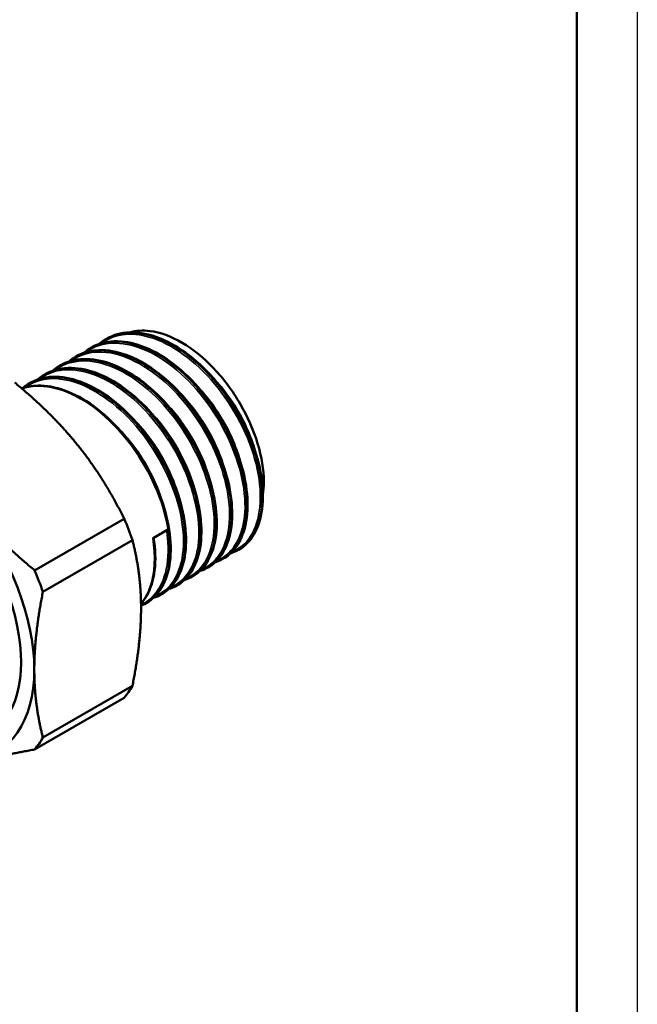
# Model space of a CAD drawing. Header units: millimetres. Extents: x -119 to 741, y -69 to 356.
# Tile 15 of 17: x 159 to 210, y 114 to 195. Entities that reach past the tile are written whole.
import ezdxf

# ---------------------------------------------------------------- set-up
doc = ezdxf.new("R2010")
doc.units = ezdxf.units.MM
for name, color, linetype, lineweight in [('Видимые тонкие (ГОСТ)', 7, 'Continuous', 35), ('Видимый контур (ГОСТ)', 7, 'Continuous', 50), ('Кромка (ГОСТ)', 7, 'Continuous', 50)]:
    doc.layers.add(name, color=color, linetype=linetype, lineweight=lineweight)

# ---------------------------------------------------------------- blocks, each defined once
blk = doc.blocks.new('Рамки ГОСТ_ граница 297x210')
at = {"layer": 'Кромка (ГОСТ)', "lineweight": 25}
blk.add_line((210, 297), (210, 0), dxfattribs=at)
at = {"layer": 'Кромка (ГОСТ)'}
blk.add_line((205, 5), (205, 292), dxfattribs=at)

msp = doc.modelspace()

# ---------------------------------------------------------------- linework, layer by layer
at = {"layer": 'Видимые тонкие (ГОСТ)'}
for points, knots in [([(175.147, 150.496), (175.275, 150.547), (175.4, 150.606), (175.52, 150.673), (176.753, 151.362), (177.486, 152.912), (177.515, 154.915), (177.545, 156.917), (176.871, 159.351), (175.654, 161.58), (174.438, 163.809), (172.692, 165.81), (170.853, 167.058), (169.015, 168.307), (167.103, 168.79), (165.598, 168.377), (165.146, 168.253), (164.732, 168.048), (164.363, 167.772)], [16.412725, 16.412725, 16.412725, 16.412725, 16.485493, 16.485493, 16.485493, 17.234277, 17.234277, 17.234277, 17.982841, 17.982841, 17.982841, 18.73119, 18.73119, 18.73119, 19.479328, 19.479328, 19.479328, 19.703894, 19.703894, 19.703894, 19.703894]), ([(176.416, 151.238), (177.046, 151.488), (177.58, 151.926), (177.974, 152.537), (178.804, 153.821), (179.01, 155.854), (178.527, 158.1), (178.044, 160.344), (176.876, 162.779), (175.314, 164.762), (173.752, 166.745), (171.811, 168.258), (169.981, 168.899), (168.317, 169.483), (166.76, 169.34), (165.633, 168.511)], [10.129539, 10.129539, 10.129539, 10.129539, 10.486626, 10.486626, 10.486626, 11.237371, 11.237371, 11.237371, 11.987851, 11.987851, 11.987851, 12.738073, 12.738073, 12.738073, 13.420708, 13.420708, 13.420708, 13.420708]), ([(172.598, 149.032), (173.097, 149.229), (173.535, 149.543), (173.89, 149.969), (174.835, 151.106), (175.185, 153.028), (174.834, 155.23), (174.483, 157.43), (173.436, 159.886), (171.951, 161.952), (170.467, 164.017), (168.561, 165.671), (166.715, 166.477), (164.869, 167.283), (163.101, 167.235), (161.855, 166.336), (161.841, 166.327), (161.828, 166.317), (161.814, 166.307)], [28.979095, 28.979095, 28.979095, 28.979095, 29.261092, 29.261092, 29.261092, 30.012136, 30.012136, 30.012136, 30.762645, 30.762645, 30.762645, 31.512641, 31.512641, 31.512641, 32.262146, 32.262146, 32.262146, 32.270264, 32.270264, 32.270264, 32.270264]), ([(173.871, 149.766), (174.788, 150.136), (175.497, 150.911), (175.885, 152.009), (176.443, 153.582), (176.337, 155.802), (175.583, 158.088), (174.798, 160.471), (173.314, 162.9), (171.53, 164.693), (169.8, 166.431), (167.806, 167.552), (166.058, 167.755), (164.923, 167.887), (163.9, 167.631), (163.091, 167.036)], [22.69591, 22.69591, 22.69591, 22.69591, 23.217059, 23.217059, 23.217059, 23.964049, 23.964049, 23.964049, 24.742336, 24.742336, 24.742336, 25.497062, 25.497062, 25.497062, 25.987079, 25.987079, 25.987079, 25.987079]), ([(171.329, 148.291), (172.636, 148.812), (173.491, 150.193), (173.664, 152.077), (173.838, 153.978), (173.316, 156.371), (172.218, 158.633), (171.106, 160.927), (169.412, 163.062), (167.572, 164.467), (165.741, 165.864), (163.784, 166.523), (162.199, 166.264), (161.583, 166.163), (161.027, 165.925), (160.546, 165.566)], [35.262281, 35.262281, 35.262281, 35.262281, 36.003057, 36.003057, 36.003057, 36.750067, 36.750067, 36.750067, 37.507514, 37.507514, 37.507514, 38.261011, 38.261011, 38.261011, 38.55345, 38.55345, 38.55345, 38.55345]), ([(170.052, 147.562), (170.874, 147.893), (171.529, 148.545), (171.934, 149.468), (172.584, 150.948), (172.583, 153.108), (171.92, 155.385), (171.242, 157.712), (169.878, 160.135), (168.179, 161.998), (166.506, 163.832), (164.525, 165.102), (162.741, 165.47), (161.41, 165.744), (160.199, 165.513), (159.271, 164.833)], [41.545466, 41.545466, 41.545466, 41.545466, 42.011775, 42.011775, 42.011775, 42.759198, 42.759198, 42.759198, 43.522951, 43.522951, 43.522951, 44.275348, 44.275348, 44.275348, 44.836635, 44.836635, 44.836635, 44.836635]), ([(178.492, 159.151), (178.269, 160.052), (177.933, 160.98), (177.491, 161.885), (176.726, 163.454), (175.652, 164.939), (174.449, 166.106)], [4.9954316, 4.9954316, 4.9954316, 4.9954316, 5.3330254, 5.3330254, 5.3330254, 5.9184887, 5.9184887, 5.9184887, 5.9184887]), ([(175.95, 157.681), (175.853, 158.077), (175.733, 158.479), (175.59, 158.882), (174.85, 160.975), (173.51, 163.082), (171.923, 164.621), (171.917, 164.627), (171.911, 164.633), (171.905, 164.639)], [17.5618022, 17.5618022, 17.5618022, 17.5618022, 17.7104802, 17.7104802, 17.7104802, 18.4818564, 18.4818564, 18.4818564, 18.4848594, 18.4848594, 18.4848594, 18.4848594]), ([(177.221, 158.417), (177.055, 159.089), (176.826, 159.776), (176.535, 160.458), (175.76, 162.275), (174.556, 164.035), (173.177, 165.373)], [11.2786169, 11.2786169, 11.2786169, 11.2786169, 11.5306645, 11.5306645, 11.5306645, 12.2016741, 12.2016741, 12.2016741, 12.2016741]), ([(174.679, 156.946), (174.636, 157.121), (174.588, 157.297), (174.536, 157.474), (173.915, 159.577), (172.659, 161.767), (171.103, 163.426), (170.948, 163.591), (170.791, 163.75), (170.632, 163.903)], [23.8449875, 23.8449875, 23.8449875, 23.8449875, 23.9107063, 23.9107063, 23.9107063, 24.6906598, 24.6906598, 24.6906598, 24.7680447, 24.7680447, 24.7680447, 24.7680447]), ([(173.407, 156.21), (172.898, 158.258), (171.762, 160.447), (170.29, 162.176), (169.992, 162.527), (169.68, 162.858), (169.359, 163.167)], [30.1281728, 30.1281728, 30.1281728, 30.1281728, 30.8954148, 30.8954148, 30.8954148, 31.05123, 31.05123, 31.05123, 31.05123]), ([(172.133, 155.475), (171.684, 157.264), (170.77, 159.162), (169.56, 160.764), (169.103, 161.369), (168.606, 161.929), (168.085, 162.43)], [36.4113581, 36.4113581, 36.4113581, 36.4113581, 37.0815422, 37.0815422, 37.0815422, 37.3344153, 37.3344153, 37.3344153, 37.3344153]), ([(170.858, 154.741), (170.456, 156.341), (169.688, 158.03), (168.659, 159.515), (168.105, 160.315), (167.478, 161.052), (166.812, 161.694)], [42.6945434, 42.6945434, 42.6945434, 42.6945434, 43.294288, 43.294288, 43.294288, 43.6176006, 43.6176006, 43.6176006, 43.6176006]), ([(168.903, 146.877), (169.236, 147.024), (169.539, 147.225), (169.806, 147.48), (170.845, 148.474), (171.32, 150.275), (171.096, 152.412), (171.075, 152.617), (171.047, 152.826), (171.013, 153.037)], [47.851983, 47.851983, 47.851983, 47.851983, 48.0439, 48.0439, 48.0439, 48.791071, 48.791071, 48.791071, 48.862924, 48.862924, 48.862924, 48.862924])]:
    msp.add_open_spline(points, degree=3, knots=knots, dxfattribs=at)
at = {"layer": 'Видимый контур (ГОСТ)'}
for p, q in [((166.043, 168.882), (166.042, 168.881)), ((164.77, 168.147), (164.769, 168.147)), ((163.497, 167.412), (163.496, 167.412)), ((162.224, 166.677), (162.224, 166.677)), ((160.951, 165.942), (160.951, 165.942)), ((159.679, 165.208), (159.678, 165.207)), ((167.506, 153.993), (160.096, 149.715)), ((169.898, 152.392), (171.17, 153.127)), ((168.192, 152.224), (160.782, 147.946)), ((176.979, 151.409), (176.978, 151.409)), ((175.706, 150.674), (175.706, 150.674)), ((173.161, 149.205), (173.16, 149.204)), ((174.433, 149.939), (174.433, 149.939)), ((171.888, 148.47), (171.887, 148.469)), ((170.615, 147.735), (170.614, 147.735)), ((169.342, 147), (169.342, 147)), ((168.192, 140.148), (160.782, 135.87)), ((167.506, 139.172), (160.096, 134.894))]:
    msp.add_line(p, q, dxfattribs=at)
for centre, major_axis, start_param, end_param in [((149.638, 147.517), (-6.601, 11.433), 3.141031, 6.283747), ((149.638, 147.517), (-7.375, 12.774), 3.926991, 4.974188), ((157.763, 152.208), (-8.25, 14.289), 4.391728, 4.509451), ((150.353, 147.93), (8.25, -14.289), 1.250135, 1.367859), ((149.638, 147.517), (7.375, -12.774), 6.021386, 7.068583), ((157.763, 152.208), (8.25, -14.289), 0.202938, 0.320661), ((150.353, 147.93), (8.25, -14.289), 0.202938, 0.320661)]:
    msp.add_ellipse(centre, major_axis=major_axis, ratio=0.57735, start_param=start_param, end_param=end_param, dxfattribs=at)
for points, knots in [([(165.872, 168.77), (166.762, 169.345), (167.883, 169.537), (169.108, 169.301), (170.888, 168.959), (172.871, 167.717), (174.56, 165.903), (176.246, 164.093), (177.622, 161.732), (178.348, 159.433), (179.078, 157.121), (179.144, 154.895), (178.543, 153.34), (178.182, 152.408), (177.585, 151.722), (176.823, 151.333)], [-13.384502, -13.384502, -13.384502, -13.384502, -12.870616, -12.870616, -12.870616, -12.123727, -12.123727, -12.123727, -11.378405, -11.378405, -11.378405, -10.628985, -10.628985, -10.628985, -10.179921, -10.179921, -10.179921, -10.179921]), ([(176.977, 151.414), (177.333, 151.617), (177.65, 151.889), (177.917, 152.226), (178.851, 153.402), (179.177, 155.366), (178.797, 157.599), (178.417, 159.831), (177.334, 162.309), (175.819, 164.379), (174.304, 166.449), (172.37, 168.091), (170.508, 168.871), (168.841, 169.569), (167.245, 169.568), (166.043, 168.881)], [3.926991, 3.926991, 3.926991, 3.926991, 4.142468, 4.142468, 4.142468, 4.893982, 4.893982, 4.893982, 5.645187, 5.645187, 5.645187, 6.396087, 6.396087, 6.396087, 7.068583, 7.068583, 7.068583, 7.068583]), ([(179, 155.955), (179.05, 156.304), (179.074, 156.672), (179.067, 158.037), (178.893, 159.107), (178.225, 161.316), (177.734, 162.435), (176.491, 164.572), (175.748, 165.569), (174.102, 167.306), (173.212, 168.027), (171.399, 169.09), (170.492, 169.418), (169.039, 169.597), (168.472, 169.559), (167.956, 169.411)], [-3.575199, -3.575199, -3.575199, -3.575199, -3.431455, -3.431455, -3.065733, -3.065733, -2.696121, -2.696121, -2.32262, -2.32262, -1.945232, -1.945232, -1.563956, -1.563956, -1.294748, -1.294748, -1.294748, -1.294748]), ([(164.597, 168.041), (164.648, 168.074), (164.699, 168.106), (164.751, 168.136), (166.086, 168.917), (167.922, 168.82), (169.794, 167.878), (171.663, 166.937), (173.55, 165.164), (174.979, 163.025), (176.405, 160.889), (177.361, 158.411), (177.613, 156.239), (177.864, 154.069), (177.41, 152.227), (176.381, 151.195), (176.135, 150.948), (175.857, 150.748), (175.552, 150.596)], [-19.667687, -19.667687, -19.667687, -19.667687, -19.63836, -19.63836, -19.63836, -18.887598, -18.887598, -18.887598, -18.137987, -18.137987, -18.137987, -17.38944, -17.38944, -17.38944, -16.641869, -16.641869, -16.641869, -16.463106, -16.463106, -16.463106, -16.463106]), ([(175.706, 150.675), (176.833, 151.331), (177.544, 152.701), (177.664, 154.489), (177.795, 156.444), (177.218, 158.879), (176.069, 161.157), (174.92, 163.434), (173.211, 165.531), (171.37, 166.898), (169.53, 168.264), (167.577, 168.886), (166.001, 168.596), (165.559, 168.514), (165.147, 168.361), (164.773, 168.143)], [10.210176, 10.210176, 10.210176, 10.210176, 10.89541, 10.89541, 10.89541, 11.644336, 11.644336, 11.644336, 12.393002, 12.393002, 12.393002, 13.141414, 13.141414, 13.141414, 13.351769, 13.351769, 13.351769, 13.351769]), ([(166.221, 168.978), (166.818, 169.281), (167.509, 169.429), (168.961, 169.398), (169.739, 169.223), (171.316, 168.579), (172.135, 168.096), (173.702, 166.884), (174.47, 166.141), (175.858, 164.494), (176.495, 163.571), (177.565, 161.665), (178.011, 160.658), (178.661, 158.687), (178.874, 157.699), (179.042, 155.861), (179, 154.988), (178.668, 153.468), (178.372, 152.8), (177.725, 151.968), (177.442, 151.705), (177.126, 151.5)], [0, 0, 0, 0, 0.324965, 0.324965, 0.64684, 0.64684, 0.975279, 0.975279, 1.304888, 1.304888, 1.633718, 1.633718, 1.962027, 1.962027, 2.290442, 2.290442, 2.619593, 2.619593, 2.949411, 2.949411, 3.145933, 3.145933, 3.145933, 3.145933]), ([(163.328, 167.299), (163.876, 167.658), (164.51, 167.872), (165.208, 167.921), (166.85, 168.037), (168.824, 167.239), (170.634, 165.741), (172.443, 164.243), (174.071, 162.061), (175.111, 159.764), (176.15, 157.468), (176.592, 155.081), (176.337, 153.224), (176.116, 151.616), (175.375, 150.42), (174.28, 149.858)], [-25.950872, -25.950872, -25.950872, -25.950872, -25.633424, -25.633424, -25.633424, -24.885993, -24.885993, -24.885993, -24.139011, -24.139011, -24.139011, -23.392457, -23.392457, -23.392457, -22.746291, -22.746291, -22.746291, -22.746291]), ([(174.429, 149.947), (175.066, 150.315), (175.578, 150.9), (175.917, 151.673), (176.57, 153.167), (176.569, 155.346), (175.9, 157.643), (175.231, 159.939), (173.901, 162.328), (172.24, 164.188), (170.578, 166.048), (168.601, 167.361), (166.804, 167.78), (165.565, 168.07), (164.42, 167.933), (163.5, 167.407)], [16.493361, 16.493361, 16.493361, 16.493361, 16.879843, 16.879843, 16.879843, 17.626841, 17.626841, 17.626841, 18.373622, 18.373622, 18.373622, 19.120192, 19.120192, 19.120192, 19.634954, 19.634954, 19.634954, 19.634954]), ([(163.675, 167.508), (164.272, 167.811), (164.963, 167.959), (166.415, 167.929), (167.194, 167.754), (168.771, 167.109), (169.589, 166.626), (171.156, 165.415), (171.924, 164.671), (173.312, 163.024), (173.95, 162.101), (175.019, 160.195), (175.465, 159.188), (176.116, 157.218), (176.328, 156.229), (176.497, 154.391), (176.455, 153.519), (176.122, 151.998), (175.826, 151.33), (175.179, 150.498), (174.896, 150.236), (174.581, 150.03)], [0, 0, 0, 0, 0.324965, 0.324965, 0.64684, 0.64684, 0.975279, 0.975279, 1.304888, 1.304888, 1.633718, 1.633718, 1.962027, 1.962027, 2.290442, 2.290442, 2.619593, 2.619593, 2.949411, 2.949411, 3.145933, 3.145933, 3.145933, 3.145933]), ([(164.948, 168.243), (165.545, 168.546), (166.236, 168.694), (167.688, 168.663), (168.466, 168.489), (170.043, 167.844), (170.862, 167.361), (172.429, 166.149), (173.197, 165.406), (174.585, 163.759), (175.222, 162.836), (176.292, 160.93), (176.738, 159.923), (177.388, 157.953), (177.601, 156.964), (177.769, 155.126), (177.728, 154.254), (177.395, 152.733), (177.099, 152.065), (176.452, 151.233), (176.169, 150.971), (175.854, 150.765)], [0, 0, 0, 0, 0.324965, 0.324965, 0.64684, 0.64684, 0.975279, 0.975279, 1.304888, 1.304888, 1.633718, 1.633718, 1.962027, 1.962027, 2.290442, 2.290442, 2.619593, 2.619593, 2.949411, 2.949411, 3.145933, 3.145933, 3.145933, 3.145933]), ([(162.053, 166.568), (163.096, 167.24), (164.461, 167.378), (165.93, 166.939), (167.764, 166.39), (169.742, 164.947), (171.361, 162.994), (172.98, 161.042), (174.225, 158.602), (174.786, 156.315), (175.346, 154.03), (175.218, 151.922), (174.449, 150.546), (174.091, 149.907), (173.597, 149.429), (173.004, 149.129)], [-32.234057, -32.234057, -32.234057, -32.234057, -31.63164, -31.63164, -31.63164, -30.879832, -30.879832, -30.879832, -30.128649, -30.128649, -30.128649, -29.378069, -29.378069, -29.378069, -29.029476, -29.029476, -29.029476, -29.029476]), ([(173.16, 149.206), (173.282, 149.275), (173.398, 149.353), (173.51, 149.438), (174.642, 150.309), (175.235, 152.014), (175.124, 154.108), (175.013, 156.202), (174.199, 158.664), (172.878, 160.856), (171.519, 163.11), (169.636, 165.053), (167.724, 166.152), (165.847, 167.231), (163.96, 167.486), (162.544, 166.842), (162.435, 166.792), (162.328, 166.737), (162.225, 166.677)], [22.776547, 22.776547, 22.776547, 22.776547, 22.850052, 22.850052, 22.850052, 23.595463, 23.595463, 23.595463, 24.340699, 24.340699, 24.340699, 25.107215, 25.107215, 25.107215, 25.859932, 25.859932, 25.859932, 25.918139, 25.918139, 25.918139, 25.918139]), ([(162.402, 166.774), (163, 167.076), (163.69, 167.224), (165.142, 167.194), (165.921, 167.019), (167.498, 166.375), (168.316, 165.891), (169.883, 164.68), (170.651, 163.936), (172.039, 162.289), (172.677, 161.366), (173.747, 159.46), (174.193, 158.454), (174.843, 156.483), (175.055, 155.494), (175.224, 153.656), (175.182, 152.784), (174.849, 151.263), (174.553, 150.595), (173.906, 149.764), (173.623, 149.501), (173.308, 149.295)], [0, 0, 0, 0, 0.324965, 0.324965, 0.64684, 0.64684, 0.975279, 0.975279, 1.304888, 1.304888, 1.633718, 1.633718, 1.962027, 1.962027, 2.290442, 2.290442, 2.619593, 2.619593, 2.949411, 2.949411, 3.145933, 3.145933, 3.145933, 3.145933]), ([(160.78, 165.834), (160.986, 165.97), (161.206, 166.085), (161.437, 166.177), (162.875, 166.75), (164.76, 166.434), (166.62, 165.317), (168.48, 164.201), (170.296, 162.297), (171.616, 160.101), (172.936, 157.906), (173.746, 155.442), (173.852, 153.349), (173.958, 151.257), (173.359, 149.556), (172.222, 148.692), (172.069, 148.576), (171.906, 148.474), (171.735, 148.389)], [-38.517243, -38.517243, -38.517243, -38.517243, -38.397276, -38.397276, -38.397276, -37.650986, -37.650986, -37.650986, -36.904895, -36.904895, -36.904895, -36.158998, -36.158998, -36.158998, -35.41329, -35.41329, -35.41329, -35.312662, -35.312662, -35.312662, -35.312662]), ([(171.885, 148.474), (172.796, 149.007), (173.445, 149.993), (173.715, 151.306), (174.081, 153.081), (173.752, 155.434), (172.801, 157.749), (171.851, 160.063), (170.288, 162.314), (168.503, 163.915), (166.72, 165.514), (164.733, 166.446), (163.042, 166.463), (162.271, 166.471), (161.564, 166.288), (160.956, 165.935)], [29.059732, 29.059732, 29.059732, 29.059732, 29.61412, 29.61412, 29.61412, 30.363236, 30.363236, 30.363236, 31.111829, 31.111829, 31.111829, 31.859922, 31.859922, 31.859922, 32.201325, 32.201325, 32.201325, 32.201325]), ([(161.129, 166.039), (161.727, 166.342), (162.418, 166.489), (163.87, 166.459), (164.648, 166.284), (166.225, 165.64), (167.044, 165.156), (168.611, 163.945), (169.379, 163.201), (170.766, 161.554), (171.404, 160.631), (172.474, 158.725), (172.92, 157.719), (173.57, 155.748), (173.782, 154.759), (173.951, 152.921), (173.909, 152.049), (173.576, 150.528), (173.281, 149.86), (172.634, 149.029), (172.351, 148.766), (172.035, 148.56)], [0, 0, 0, 0, 0.324965, 0.324965, 0.64684, 0.64684, 0.975279, 0.975279, 1.304888, 1.304888, 1.633718, 1.633718, 1.962027, 1.962027, 2.290442, 2.290442, 2.619593, 2.619593, 2.949411, 2.949411, 3.145933, 3.145933, 3.145933, 3.145933]), ([(159.51, 165.094), (160.244, 165.572), (161.136, 165.79), (162.118, 165.712), (163.846, 165.576), (165.837, 164.528), (167.59, 162.845), (169.343, 161.162), (170.841, 158.864), (171.711, 156.549), (172.58, 154.235), (172.813, 151.929), (172.362, 150.233), (172.039, 149.017), (171.368, 148.123), (170.459, 147.657)], [-44.800428, -44.800428, -44.800428, -44.800428, -44.375398, -44.375398, -44.375398, -43.627324, -43.627324, -43.627324, -42.879492, -42.879492, -42.879492, -42.131897, -42.131897, -42.131897, -41.595847, -41.595847, -41.595847, -41.595847]), ([(170.612, 147.741), (171.027, 147.977), (171.388, 148.306), (171.681, 148.722), (172.553, 149.959), (172.814, 151.953), (172.385, 154.187), (171.934, 156.533), (170.723, 159.116), (169.077, 161.203), (167.495, 163.208), (165.529, 164.734), (163.679, 165.374), (162.181, 165.893), (160.771, 165.826), (159.68, 165.205)], [35.342917, 35.342917, 35.342917, 35.342917, 35.593628, 35.593628, 35.593628, 36.339167, 36.339167, 36.339167, 37.122296, 37.122296, 37.122296, 37.874776, 37.874776, 37.874776, 38.48451, 38.48451, 38.48451, 38.48451]), ([(159.857, 165.304), (160.454, 165.607), (161.145, 165.755), (162.597, 165.724), (163.375, 165.549), (164.952, 164.905), (165.771, 164.421), (167.338, 163.21), (168.106, 162.466), (169.494, 160.82), (170.131, 159.897), (171.201, 157.991), (171.647, 156.984), (172.297, 155.013), (172.51, 154.025), (172.678, 152.186), (172.636, 151.314), (172.304, 149.793), (172.008, 149.125), (171.361, 148.294), (171.078, 148.031), (170.762, 147.825)], [0, 0, 0, 0, 0.324965, 0.324965, 0.64684, 0.64684, 0.975279, 0.975279, 1.304888, 1.304888, 1.633718, 1.633718, 1.962027, 1.962027, 2.290442, 2.290442, 2.619593, 2.619593, 2.949411, 2.949411, 3.145933, 3.145933, 3.145933, 3.145933]), ([(169.342, 147), (170.562, 147.705), (171.286, 149.254), (171.318, 151.25), (171.35, 153.261), (170.678, 155.705), (169.462, 157.947), (168.235, 160.21), (166.466, 162.243), (164.602, 163.511), (162.745, 164.774), (160.812, 165.262), (159.291, 164.842), (159.207, 164.819), (159.123, 164.793), (159.041, 164.764)], [41.626103, 41.626103, 41.626103, 41.626103, 42.366004, 42.366004, 42.366004, 43.111414, 43.111414, 43.111414, 43.863493, 43.863493, 43.863493, 44.613166, 44.613166, 44.613166, 44.654906, 44.654906, 44.654906, 44.654906]), ([(159.041, 164.764), (159.523, 164.935), (160.051, 165.016), (161.324, 164.989), (162.102, 164.814), (163.679, 164.17), (164.498, 163.687), (166.065, 162.475), (166.833, 161.731), (168.221, 160.085), (168.858, 159.162), (169.928, 157.256), (170.374, 156.249), (171.024, 154.278), (171.237, 153.29), (171.406, 151.452), (171.364, 150.579), (171.031, 149.058), (170.735, 148.391), (170.088, 147.559), (169.805, 147.296), (169.49, 147.091)], [0.079924, 0.079924, 0.079924, 0.079924, 0.324965, 0.324965, 0.64684, 0.64684, 0.975279, 0.975279, 1.304888, 1.304888, 1.633718, 1.633718, 1.962027, 1.962027, 2.290442, 2.290442, 2.619593, 2.619593, 2.949411, 2.949411, 3.145933, 3.145933, 3.145933, 3.145933]), ([(169.948, 152.422), (170.103, 151.467), (170.132, 150.547), (169.935, 148.918), (169.707, 148.187), (169.23, 147.36), (169.075, 147.145), (168.904, 146.952)], [0.0042217, 0.0042217, 0.0042217, 0.0042217, 0.3351824, 0.3351824, 0.6647265, 0.6647265, 0.7947241, 0.7947241, 0.7947241, 0.7947241]), ([(171.17, 153.127), (171.536, 150.904), (171.2, 148.955), (170.261, 147.792), (169.959, 147.419), (169.597, 147.128), (169.187, 146.923)], [-48.8692191, -48.8692191, -48.8692191, -48.8692191, -48.119581, -48.119581, -48.119581, -47.8790324, -47.8790324, -47.8790324, -47.8790324]), ([(168.9, 146.963), (169.235, 147.345), (169.505, 147.816), (169.696, 148.366), (170.077, 149.465), (170.149, 150.867), (169.898, 152.392)], [48.0975258, 48.0975258, 48.0975258, 48.0975258, 48.3548831, 48.3548831, 48.3548831, 48.8692191, 48.8692191, 48.8692191, 48.8692191])]:
    msp.add_open_spline(points, degree=3, knots=knots, dxfattribs=at)
for points in [[(165.441, 168.451), (165.577, 168.57), (165.72, 168.678), (165.87, 168.776)], [(164.168, 167.716), (164.304, 167.835), (164.447, 167.943), (164.597, 168.041)], [(162.896, 166.981), (163.032, 167.1), (163.175, 167.208), (163.324, 167.306)], [(161.623, 166.247), (161.759, 166.365), (161.902, 166.474), (162.051, 166.571)], [(160.35, 165.512), (160.486, 165.63), (160.629, 165.739), (160.778, 165.836)], [(159.077, 164.777), (159.213, 164.895), (159.356, 165.004), (159.506, 165.101)], [(176.826, 151.326), (176.659, 151.242), (176.484, 151.171), (176.301, 151.115)], [(175.554, 150.592), (175.387, 150.507), (175.211, 150.436), (175.028, 150.38)], [(174.281, 149.857), (174.114, 149.772), (173.938, 149.702), (173.756, 149.645)], [(171.735, 148.387), (171.568, 148.302), (171.393, 148.232), (171.21, 148.176)], [(173.008, 149.122), (172.841, 149.037), (172.665, 148.967), (172.483, 148.91)], [(170.462, 147.652), (170.295, 147.568), (170.12, 147.497), (169.937, 147.441)], [(169.19, 146.917), (169.098, 146.871), (169.003, 146.828), (168.906, 146.79)]]:
    msp.add_open_spline(points, degree=3, dxfattribs=at)
for points, weights in [([(163.692, 160.039), (161.554, 162.698), (158.449, 165.26)], [1, 1.04137991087, 1.02374168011]), ([(167.506, 153.993), (165.829, 157.38), (163.692, 160.039)], [1.02374168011, 1.04137991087, 1]), ([(154.853, 154.936), (156.991, 152.277), (160.096, 149.715)], [1, 1.04137991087, 1.02374168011]), ([(168.907, 146.599), (168.907, 149.449), (168.192, 152.224)], [1, 1.04137991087, 1.02374168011]), ([(160.782, 147.946), (160.068, 144.346), (160.068, 141.496)], [1.02374168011, 1.04137991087, 1]), ([(168.192, 140.148), (168.907, 143.749), (168.907, 146.599)], [1.02374168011, 1.04137991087, 1]), ([(160.068, 141.496), (160.068, 138.646), (160.782, 135.87)], [1, 1.04137991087, 1.02374168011]), ([(160.096, 134.894), (156.991, 134.268), (154.853, 134.077)], [1.02374168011, 1.04137991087, 1])]:
    msp.add_rational_spline(points, weights, degree=2, dxfattribs=at)

# ---------------------------------------------------------------- block references
msp.add_blockref('Рамки ГОСТ_ граница 297x210', (0, 0))

doc.saveas('drawing.dxf')
